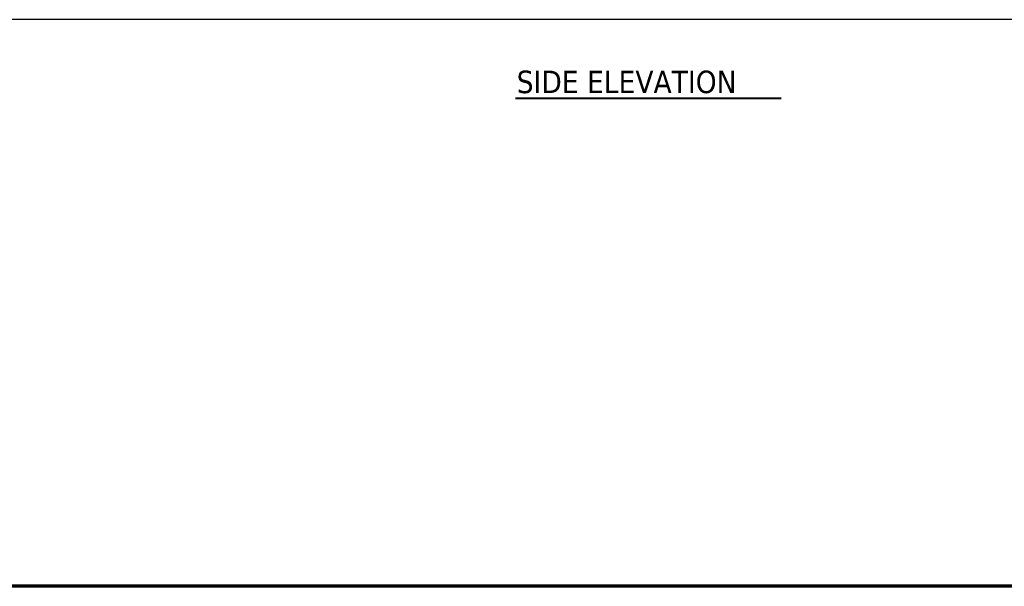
# Model space of a CAD drawing. Header units: inches. Extents: x 12 to 564, y 10 to 374.
# Tile 101 of 159: x 216 to 348, y 10 to 86. Entities that reach past the tile are written whole.
import ezdxf

# ---------------------------------------------------------------- set-up
doc = ezdxf.new("R2010")
doc.units = ezdxf.units.IN
doc.header["$LTSCALE"] = 16
doc.header["$MEASUREMENT"] = 0
for name, color, linetype, lineweight in [('Border (ANSI)', 7, 'Continuous', 70), ('Symbol (ANSI)', 7, 'Continuous', 25), ('Visible (ANSI)', 7, 'Continuous', 30)]:
    doc.layers.add(name, color=color, linetype=linetype, lineweight=lineweight)
doc.styles.add('Label Text (ANSI)', font='tahomabd.ttf')

# ---------------------------------------------------------------- blocks, each defined once
blk = doc.blocks.new('Borders SUPERIOR BORDER')
at = {"layer": 'Border (ANSI)'}
blk.add_line((35.25, 0.625), (0.75, 0.625), dxfattribs=at)

msp = doc.modelspace()

# ---------------------------------------------------------------- linework, layer by layer
at = {"layer": 'Symbol (ANSI)', "lineweight": 40}
msp.add_line((282.62, 75.27), (318.12, 75.27), dxfattribs=at)
at = {"layer": 'Visible (ANSI)'}
msp.add_line((384.15, 85.77), (215.09, 85.77), dxfattribs=at)

# ---------------------------------------------------------------- block references
at = {"xscale": 16, "yscale": 16, "zscale": 16}
msp.add_blockref('Borders SUPERIOR BORDER', (0, 0), dxfattribs=at)

# ---------------------------------------------------------------- texts
at = {"layer": 'Symbol (ANSI)', "insert": (282.77, 75.89), "char_height": 3.008, "attachment_point": 7, "style": 'Label Text (ANSI)'}
msp.add_mtext('SIDE ELEVATION', dxfattribs=at)

doc.saveas('drawing.dxf')
